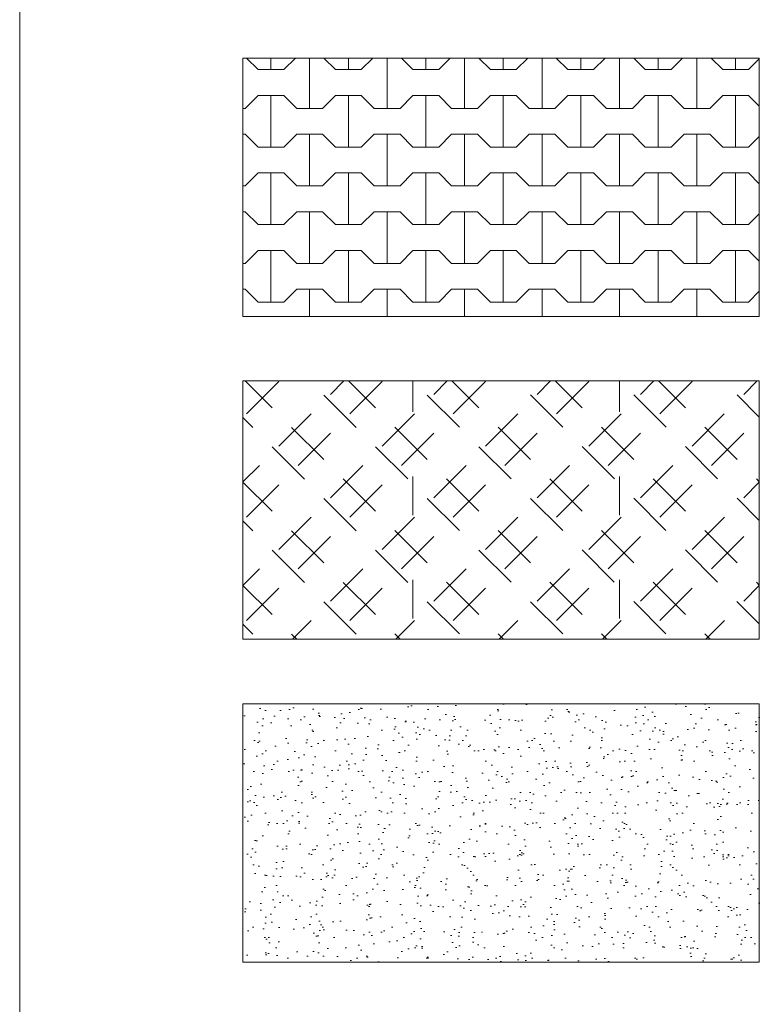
# Model space of a CAD drawing. Header units: inches. Extents: x 1156 to 71303, y -52654 to 51.
# Tile 110 of 151: x 63507 to 63793, y -43952 to -43571. Entities that reach past the tile are written whole.
import ezdxf

# ---------------------------------------------------------------- set-up
doc = ezdxf.new("R2010")
doc.units = ezdxf.units.IN
doc.header["$MEASUREMENT"] = 0
doc.layers.get('0').update_dxf_attribs({"lineweight": 0})
for name, color, linetype, lineweight in [('A--tabelka rysunku', 7, 'Continuous', 0), ('p--szraf trawa', 104, 'Continuous', 0), ('p--szraf-podjazd', 251, 'Continuous', 0)]:
    doc.layers.add(name, color=color, linetype=linetype, lineweight=lineweight)

msp = doc.modelspace()

# ---------------------------------------------------------------- hatches: boundary and pattern name
at = {"layer": 'p--szraf trawa'}
h = msp.add_hatch(dxfattribs=at)
h.set_pattern_fill('26-Posypka z piasku', color=256, scale=20)
h.set_pattern_definition([(10, (153.296, 334.082), (6.375114, 21.432637), [0, -20]), (12, (159.296, 324.082), (1.710652, 20.810422), [0, -20]), (-3, (145.296, 320.082), (11.0330145, 19.449231), [0, -30]), (-82, (147.296, 323.082), (23.702208, -24.944044), [0, -10]), (23, (145.296, 321.082), (21.972411, 50.60843), [0, -16]), (58, (141.296, 316.082), (24.3780589, 20.1422502), [0, -12]), (79, (141.296, 328.082), (-14.9979634, 17.1773425), [0, -6]), (40, (153.296, 334.082), (-5.195308, 21.748765), [0, -20]), (92, (159.296, 324.082), (-20.1972135, 5.298355), [0, -20]), (-43, (145.296, 320.082), (20.953504, 7.8070904), [0, -30]), (-12, (147.296, 323.082), (31.5463666, 13.7414247), [0, -10]), (63, (145.296, 321.082), (-15.698628, 52.8919), [0, -18]), (6, (141.296, 316.082), (30.8809415, -6.809365), [0, -12]), (138, (141.296, 328.082), (-22.4483785, -4.0087784), [0, -6])])
h.paths.add_polyline_path([(63593.185, -43935.585), (63793.185, -43935.585), (63793.185, -43835.585), (63593.185, -43835.585)])
at = {"layer": 'p--szraf-podjazd'}
h = msp.add_hatch(dxfattribs=at)
h.set_pattern_fill('FINETTA', color=256, scale=5)
h.set_pattern_definition([(0, (134, -2535.075), (15, 15), [10, -20]), (0, (149, -2530.075), (15, 15), [10, -20]), (90, (139, -2535.075), (-15, 15), [20, -10]), (45, (144, -2535.075), (-15, 15), [7.071068, -14.1421356]), (135, (134, -2535.075), (-15, -15), [7.071068, -14.1421356])])
h.paths.add_polyline_path([(63593.185, -43685.585), (63793.185, -43685.585), (63793.185, -43585.585), (63593.185, -43585.585)])
h = msp.add_hatch(dxfattribs=at)
h.set_pattern_fill('TURFSTNE', color=256, scale=5)
h.set_pattern_definition([(0, (151.5, -2535.08), (0, 120), [15, -25]), (90, (139, -2522.575), (-80, 5e-15), [15, -25]), (45, (166.5, -2535.075), (-20.010768, 20.010768), [17.6775, -10.6065]), (45, (159, -2527.575), (-20.010768, 20.010768), [17.6775, -10.6065]), (135, (191.5, -2535.075), (20.010768, 20.010768), [17.6775, -10.6065]), (135, (159, -2527.575), (20.010768, 20.010768), [17.6775, -10.6065])])
h.paths.add_polyline_path([(63593.185, -43810.585), (63793.185, -43810.585), (63793.185, -43710.585), (63593.185, -43710.585)])

# ---------------------------------------------------------------- linework, layer by layer
at = {"linetype": 'Continuous', "ltscale": 12}
msp.add_line((63506.706, -44727.805), (63506.706, -40187.805), dxfattribs=at)
at = {"layer": 'A--tabelka rysunku', "linetype": 'Continuous'}
for points in [[(63593.185, -43685.585), (63793.185, -43685.585), (63793.185, -43585.585), (63593.185, -43585.585)], [(63593.185, -43810.585), (63793.185, -43810.585), (63793.185, -43710.585), (63593.185, -43710.585)], [(63593.185, -43935.585), (63793.185, -43935.585), (63793.185, -43835.585), (63593.185, -43835.585)]]:
    msp.add_lwpolyline(points, close=True, dxfattribs=at)

doc.saveas('drawing.dxf')
